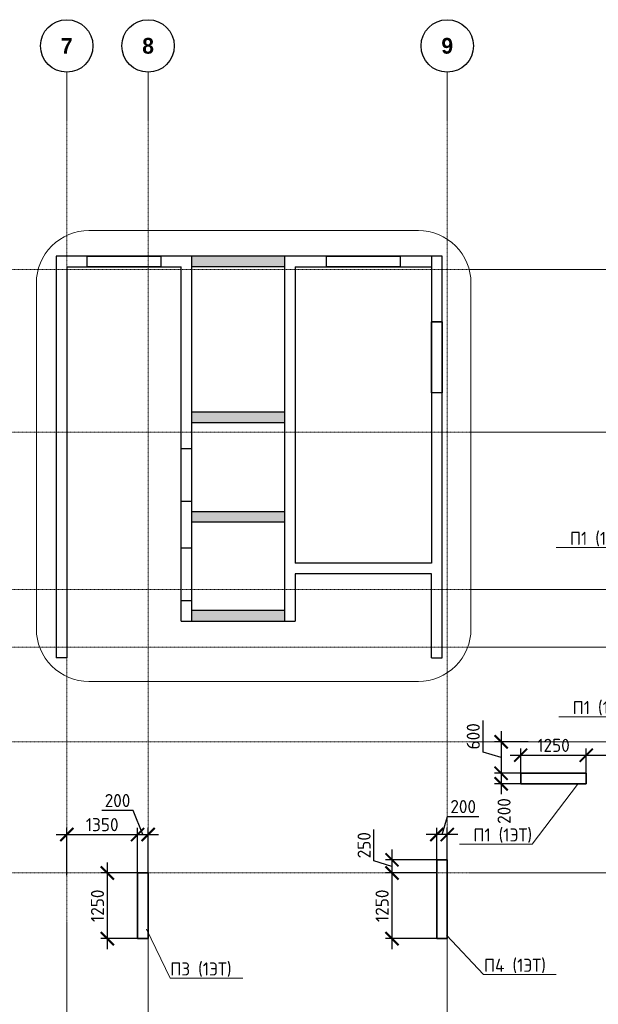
# Model space of a CAD drawing. Header units: millimetres. Extents: x 263826 to 1718326, y -423071 to 70137.
# Tile 215 of 256: x 446560 to 457584, y -41980 to -23219. Entities that reach past the tile are written whole.
import ezdxf
from ezdxf import colors
from ezdxf.entities.mleader import LeaderData, LeaderLine
from ezdxf.math import Vec2, Vec3

# ---------------------------------------------------------------- set-up
doc = ezdxf.new("R2010")
doc.units = ezdxf.units.MM
doc.linetypes.add('______5', pattern=[1100, 800, -100, 100, -100])
doc.linetypes.add('осевая', pattern=[50.8, 31.75, -6.35, 6.35, -6.35])
doc.layers.add('Колонна_ бетон', color=7, linetype='Continuous', lineweight=50, true_color=0xb4b496)
for name, color, linetype, lineweight in [('Оси', 40, '______5', 18), ('подоснова', 151, 'Continuous', 5), ('размер', 1, 'Continuous', 25), ('РАЗМЕРЫ', 1, 'Continuous', 9), ('СТЕНЫ', 3, 'Continuous', 30), ('Узлы', 7, 'Continuous', 0)]:
    doc.layers.add(name, color=color, linetype=linetype, lineweight=lineweight)
doc.styles.add('Century Gothic', font='GOTHIC.TTF')
doc.styles.add('GOST-2.304_Type-B', font='GOST_Common.ttf')
doc.dimstyles.new('СПДС', dxfattribs={"dimscale": 100, "dimtxt": 2.5, "dimasz": 2.5, "dimexe": 1.25, "dimexo": 0, "dimtad": 1, "dimdec": 0, "dimtxsty": 'GOST-2.304_Type-B', "dimblk": 'ARCHTICK', "dimcen": 2.5, "dimdle": 2, "dimadec": 0, "dimazin": 2, "dimtfac": 0.75, "dimtdec": 0, "dimtmove": 1, "dimatfit": 3, "dimfxl": 1, "dimtolj": 1, "dimarcsym": 1})
pattern_1 = [(0, (-16542.496, -1228.9364), (0, 6.985), [5.08, -1.905]), (90, (-16542.496, -1228.9364), (-6.985, 4e-16), [5.08, -1.905])]

# ---------------------------------------------------------------- blocks, each defined once
blk = doc.blocks.new('NSY101')
at = {"color": 0, "linetype": 'ByBlock', "lineweight": -2}
blk.add_circle((0, 0), 50, dxfattribs=at)
blk = doc.blocks.new('СЛОЖНЫЙ_ОБЪЕКТ_3')
at = {"layer": 'Оси', "color": 16, "linetype": 'Continuous', "lineweight": 25, "transparency": 33554687, "xscale": 9.999999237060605, "yscale": 9.999999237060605, "zscale": 9.999999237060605}
blk.add_blockref('NSY101', (24563, -989), dxfattribs=at)
at = {"layer": 'Оси', "color": 16, "linetype": 'Continuous', "lineweight": 25, "transparency": 33554687, "insert": (24563, -989), "char_height": 300, "width": 385, "attachment_point": 5, "style": 'Century Gothic'}
blk.add_mtext('\\A1;{\\fCentury Gothic|i0|b1;\\H300.000000;\\W1.000000;\\C16;7}\\P', dxfattribs=at)
blk = doc.blocks.new('СЛОЖНЫЙ_ОБЪЕКТ_4')
at = {"layer": 'Оси', "color": 16, "linetype": 'Continuous', "lineweight": 25, "transparency": 33554687, "xscale": 9.999999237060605, "yscale": 9.999999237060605, "zscale": 9.999999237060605}
blk.add_blockref('NSY101', (26113, -989), dxfattribs=at)
at = {"layer": 'Оси', "color": 16, "linetype": 'Continuous', "lineweight": 25, "transparency": 33554687, "insert": (26113, -989), "char_height": 300, "width": 385, "attachment_point": 5, "style": 'Century Gothic'}
blk.add_mtext('\\A1;{\\fCentury Gothic|i0|b1;\\H300.000000;\\W1.000000;\\C16;8}\\P', dxfattribs=at)
blk = doc.blocks.new('СЛОЖНЫЙ_ОБЪЕКТ_16')
at = {"layer": 'Оси', "color": 16, "linetype": 'Continuous', "lineweight": 25, "transparency": 33554687, "xscale": 9.999999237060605, "yscale": 9.999999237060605, "zscale": 9.999999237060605}
blk.add_blockref('NSY101', (31813, -989), dxfattribs=at)
at = {"layer": 'Оси', "color": 16, "linetype": 'Continuous', "lineweight": 25, "transparency": 33554687, "insert": (31813, -989), "char_height": 300, "width": 385, "attachment_point": 5, "style": 'Century Gothic'}
blk.add_mtext('\\A1;{\\fCentury Gothic|i0|b1;\\H300.000000;\\W1.000000;\\C16;9}\\P', dxfattribs=at)
blk = doc.blocks.new('оси2')
at = {"layer": 'Оси', "color": 16, "linetype": 'осевая', "lineweight": 0, "ltscale": 0.5, "transparency": 33554687}
for p, q in [((1003495.5, 5465.4), (1003495.5, -20739.3)), ((1005045.5, 5465.4), (1005045.5, -20739.3)), ((1010745.5, 5465.4), (1010745.5, -20739.3)), ((979200, 1707.1), (1032582.1, 1707.1)), ((979200, -1392.9), (1032582.1, -1392.9)), ((979200, -4392.9), (1032582.1, -4392.9)), ((979200, -5492.9), (1032582.1, -5492.9)), ((979200, -7292.9), (1032582.1, -7292.9)), ((979200, -9792.9), (1032582.1, -9792.9))]:
    blk.add_line(p, q, dxfattribs=at)
at = {"layer": 'Оси', "color": 16, "linetype": 'Continuous', "lineweight": 25, "transparency": 33554687}
for name in ['СЛОЖНЫЙ_ОБЪЕКТ_3', 'СЛОЖНЫЙ_ОБЪЕКТ_4', 'СЛОЖНЫЙ_ОБЪЕКТ_16']:
    blk.add_blockref(name, (978932, 6954.9), dxfattribs=at)
blk = doc.blocks.new('_ArchTick')
at = {"color": 0, "linetype": 'ByBlock', "const_width": 0.15}
blk.add_lwpolyline([(-0.5, -0.5), (0.5, 0.5)], dxfattribs=at)
blk = doc.blocks.new('*D77')
at = {"layer": 'DEFPOINTS', "color": 0, "lineweight": 0, "transparency": 16777216}
for p in [(448807, -38745), (447457, -39528), (448807, -39528, -360)]:
    blk.add_point(p, dxfattribs=at)
at = {"layer": 'РАЗМЕРЫ', "color": 0, "lineweight": -2, "transparency": 16777216}
for p, q in [((447457, -39528), (447457, -38620)), ((448807, -39528), (448807, -38620)), ((447257, -38745), (449007, -38745))]:
    blk.add_line(p, q, dxfattribs=at)
at = {"layer": 'РАЗМЕРЫ', "color": 0, "lineweight": -2, "transparency": 16777216, "xscale": 250, "yscale": 250, "zscale": 250, "rotation": 180}
blk.add_blockref('_ArchTick', (447457, -38745), dxfattribs=at)
at = {"layer": 'РАЗМЕРЫ', "color": 0, "lineweight": -2, "transparency": 16777216, "xscale": 250, "yscale": 250, "zscale": 250}
blk.add_blockref('_ArchTick', (448807, -38745), dxfattribs=at)
at = {"layer": 'РАЗМЕРЫ', "color": 0, "lineweight": 0, "transparency": 16777216, "insert": (448132, -38557), "char_height": 250, "attachment_point": 5, "style": 'GOST-2.304_Type-B'}
blk.add_mtext('\\A1;1350', dxfattribs=at)
blk = doc.blocks.new('*D78')
at = {"layer": 'DEFPOINTS', "color": 0, "lineweight": 0, "transparency": 16777216}
for p in [(448807, -39478), (448229, -40728), (448807, -40728)]:
    blk.add_point(p, dxfattribs=at)
at = {"layer": 'РАЗМЕРЫ', "color": 0, "lineweight": -2, "transparency": 16777216}
for p, q in [((448229, -39278), (448229, -40928)), ((448807, -39478), (448104, -39478)), ((448807, -40728), (448104, -40728))]:
    blk.add_line(p, q, dxfattribs=at)
at = {"layer": 'РАЗМЕРЫ', "color": 0, "lineweight": -2, "transparency": 16777216, "xscale": 250, "yscale": 250, "zscale": 250}
for p, rotation in [((448229, -39478), 90), ((448229, -40728), 270)]:
    blk.add_blockref('_ArchTick', p, dxfattribs=dict(at, rotation=rotation))
at = {"layer": 'РАЗМЕРЫ', "color": 0, "lineweight": 0, "transparency": 16777216, "insert": (448042, -40103), "char_height": 250, "attachment_point": 5, "rotation": 90, "style": 'GOST-2.304_Type-B'}
blk.add_mtext('\\A1;1250', dxfattribs=at)
blk = doc.blocks.new('*D79')
at = {"layer": 'DEFPOINTS', "color": 0, "lineweight": 0, "transparency": 16777216}
for p in [(449007, -38745), (448807, -39317), (449007, -39528)]:
    blk.add_point(p, dxfattribs=at)
at = {"layer": 'РАЗМЕРЫ', "color": 0, "lineweight": -2, "transparency": 16777216}
for p, q in [((448724, -38285), (448124, -38285)), ((448907, -38745), (448724, -38285)), ((448807, -39317), (448807, -38620)), ((449007, -39528), (449007, -38620)), ((448607, -38745), (449207, -38745))]:
    blk.add_line(p, q, dxfattribs=at)
at = {"layer": 'РАЗМЕРЫ', "color": 0, "lineweight": -2, "transparency": 16777216, "xscale": 250, "yscale": 250, "zscale": 250, "rotation": 180}
blk.add_blockref('_ArchTick', (448807, -38745), dxfattribs=at)
at = {"layer": 'РАЗМЕРЫ', "color": 0, "lineweight": -2, "transparency": 16777216, "xscale": 250, "yscale": 250, "zscale": 250}
blk.add_blockref('_ArchTick', (449007, -38745), dxfattribs=at)
at = {"layer": 'РАЗМЕРЫ', "color": 0, "lineweight": 0, "transparency": 16777216, "insert": (448424, -38098), "char_height": 250, "attachment_point": 5, "style": 'GOST-2.304_Type-B'}
blk.add_mtext('\\A1;200', dxfattribs=at)
blk = doc.blocks.new('*D80')
at = {"layer": 'DEFPOINTS', "color": 0, "lineweight": 0, "transparency": 16777216}
for p in [(454507, -38745), (454507, -39528, -360), (454707, -39528, -360)]:
    blk.add_point(p, dxfattribs=at)
at = {"layer": 'РАЗМЕРЫ', "color": 0, "lineweight": -2, "transparency": 16777216}
for p, q in [((454607, -38745), (454710, -38401)), ((454710, -38401), (455310, -38401)), ((454507, -39528), (454507, -38620)), ((454707, -39528), (454707, -38620)), ((454907, -38745), (454307, -38745))]:
    blk.add_line(p, q, dxfattribs=at)
at = {"layer": 'РАЗМЕРЫ', "color": 0, "lineweight": -2, "transparency": 16777216, "xscale": 250, "yscale": 250, "zscale": 250, "rotation": 180}
blk.add_blockref('_ArchTick', (454507, -38745), dxfattribs=at)
at = {"layer": 'РАЗМЕРЫ', "color": 0, "lineweight": -2, "transparency": 16777216, "xscale": 250, "yscale": 250, "zscale": 250}
blk.add_blockref('_ArchTick', (454707, -38745), dxfattribs=at)
at = {"layer": 'РАЗМЕРЫ', "color": 0, "lineweight": 0, "transparency": 16777216, "insert": (455010, -38213), "char_height": 250, "attachment_point": 5, "style": 'GOST-2.304_Type-B'}
blk.add_mtext('\\A1;200', dxfattribs=at)
blk = doc.blocks.new('*D81')
at = {"layer": 'DEFPOINTS', "color": 0, "lineweight": 0, "transparency": 16777216}
for p in [(454507, -39228, -200), (453653, -39478), (454507, -39478)]:
    blk.add_point(p, dxfattribs=at)
at = {"layer": 'РАЗМЕРЫ', "color": 0, "lineweight": -2, "transparency": 16777216}
for p, q in [((453309, -39249), (453309, -38649)), ((453653, -39028), (453653, -39678)), ((453653, -39353), (453309, -39249)), ((454507, -39228), (453528, -39228)), ((454507, -39478), (453528, -39478))]:
    blk.add_line(p, q, dxfattribs=at)
at = {"layer": 'РАЗМЕРЫ', "color": 0, "lineweight": -2, "transparency": 16777216, "xscale": 250, "yscale": 250, "zscale": 250}
for p, rotation in [((453653, -39228), 90), ((453653, -39478), 270)]:
    blk.add_blockref('_ArchTick', p, dxfattribs=dict(at, rotation=rotation))
at = {"layer": 'РАЗМЕРЫ', "color": 0, "lineweight": 0, "transparency": 16777216, "insert": (453122, -38949), "char_height": 250, "attachment_point": 5, "rotation": 90, "style": 'GOST-2.304_Type-B'}
blk.add_mtext('\\A1;250', dxfattribs=at)
blk = doc.blocks.new('*D82')
at = {"layer": 'DEFPOINTS', "color": 0, "lineweight": 0, "transparency": 16777216}
for p in [(454507, -39478), (453653, -40728), (454507, -40728, -200)]:
    blk.add_point(p, dxfattribs=at)
at = {"layer": 'РАЗМЕРЫ', "color": 0, "lineweight": -2, "transparency": 16777216}
for p, q in [((453653, -39278), (453653, -40928)), ((454507, -39478), (453528, -39478)), ((454507, -40728), (453528, -40728))]:
    blk.add_line(p, q, dxfattribs=at)
at = {"layer": 'РАЗМЕРЫ', "color": 0, "lineweight": -2, "transparency": 16777216, "xscale": 250, "yscale": 250, "zscale": 250}
for p, rotation in [((453653, -39478), 90), ((453653, -40728), 270)]:
    blk.add_blockref('_ArchTick', p, dxfattribs=dict(at, rotation=rotation))
at = {"layer": 'РАЗМЕРЫ', "color": 0, "lineweight": 0, "transparency": 16777216, "insert": (453465, -40103), "char_height": 250, "attachment_point": 5, "rotation": 90, "style": 'GOST-2.304_Type-B'}
blk.add_mtext('\\A1;1250', dxfattribs=at)
blk = doc.blocks.new('*D170')
at = {"layer": 'DEFPOINTS', "color": 0, "lineweight": 0, "transparency": 16777216}
for p in [(457356, -37234), (456106, -37728), (457356, -37728)]:
    blk.add_point(p, dxfattribs=at)
at = {"layer": 'РАЗМЕРЫ', "color": 0, "lineweight": -2, "transparency": 16777216}
for p, q in [((456106, -37728), (456106, -37109)), ((457356, -37728), (457356, -37109)), ((455906, -37234), (457556, -37234))]:
    blk.add_line(p, q, dxfattribs=at)
at = {"layer": 'РАЗМЕРЫ', "color": 0, "lineweight": -2, "transparency": 16777216, "xscale": 250, "yscale": 250, "zscale": 250, "rotation": 180}
blk.add_blockref('_ArchTick', (456106, -37234), dxfattribs=at)
at = {"layer": 'РАЗМЕРЫ', "color": 0, "lineweight": -2, "transparency": 16777216, "xscale": 250, "yscale": 250, "zscale": 250}
blk.add_blockref('_ArchTick', (457356, -37234), dxfattribs=at)
at = {"layer": 'РАЗМЕРЫ', "color": 0, "lineweight": 0, "transparency": 16777216, "insert": (456731, -37046), "char_height": 250, "attachment_point": 5, "style": 'GOST-2.304_Type-B'}
blk.add_mtext('\\A1;1250', dxfattribs=at)
blk = doc.blocks.new('*D171')
at = {"layer": 'DEFPOINTS', "color": 0, "lineweight": 0, "transparency": 16777216}
for p in [(459107, -37234), (457356, -37557), (459107, -37557)]:
    blk.add_point(p, dxfattribs=at)
at = {"layer": 'РАЗМЕРЫ', "color": 0, "lineweight": -2, "transparency": 16777216}
for p, q in [((457356, -37557), (457356, -37109)), ((459107, -37557), (459107, -37109)), ((457156, -37234), (459307, -37234))]:
    blk.add_line(p, q, dxfattribs=at)
at = {"layer": 'РАЗМЕРЫ', "color": 0, "lineweight": -2, "transparency": 16777216, "xscale": 250, "yscale": 250, "zscale": 250, "rotation": 180}
blk.add_blockref('_ArchTick', (457356, -37234), dxfattribs=at)
at = {"layer": 'РАЗМЕРЫ', "color": 0, "lineweight": -2, "transparency": 16777216, "xscale": 250, "yscale": 250, "zscale": 250}
blk.add_blockref('_ArchTick', (459107, -37234), dxfattribs=at)
at = {"layer": 'РАЗМЕРЫ', "color": 0, "lineweight": 0, "transparency": 16777216, "insert": (458232, -37046), "char_height": 250, "attachment_point": 5, "style": 'GOST-2.304_Type-B'}
blk.add_mtext('\\A1;1750', dxfattribs=at)
blk = doc.blocks.new('*D172')
at = {"layer": 'DEFPOINTS', "color": 0, "lineweight": 0, "transparency": 16777216}
for p in [(456247, -36978, -560), (455733, -37578), (456289, -37578, -200)]:
    blk.add_point(p, dxfattribs=at)
at = {"layer": 'РАЗМЕРЫ', "color": 0, "lineweight": -2, "transparency": 16777216}
for p, q in [((455390, -37174), (455390, -36574)), ((455733, -36778), (455733, -37778)), ((456247, -36978), (455608, -36978)), ((455733, -37278), (455390, -37174)), ((456289, -37578), (455608, -37578))]:
    blk.add_line(p, q, dxfattribs=at)
at = {"layer": 'РАЗМЕРЫ', "color": 0, "lineweight": -2, "transparency": 16777216, "xscale": 250, "yscale": 250, "zscale": 250}
for p, rotation in [((455733, -36978), 90), ((455733, -37578), 270)]:
    blk.add_blockref('_ArchTick', p, dxfattribs=dict(at, rotation=rotation))
at = {"layer": 'РАЗМЕРЫ', "color": 0, "lineweight": 0, "transparency": 16777216, "insert": (455202, -36874), "char_height": 250, "attachment_point": 5, "rotation": 90, "style": 'GOST-2.304_Type-B'}
blk.add_mtext('\\A1;600', dxfattribs=at)
blk = doc.blocks.new('*D173')
at = {"layer": 'DEFPOINTS', "color": 0, "lineweight": 0, "transparency": 16777216}
for p in [(456289, -37578, -200), (455733, -37778), (456224, -37778, -200)]:
    blk.add_point(p, dxfattribs=at)
at = {"layer": 'РАЗМЕРЫ', "color": 0, "lineweight": -2, "transparency": 16777216}
for p, q in [((455733, -37378), (455733, -37978)), ((456289, -37578), (455608, -37578)), ((456224, -37778), (455608, -37778))]:
    blk.add_line(p, q, dxfattribs=at)
at = {"layer": 'РАЗМЕРЫ', "color": 0, "lineweight": -2, "transparency": 16777216, "xscale": 250, "yscale": 250, "zscale": 250}
for p, rotation in [((455733, -37578), 90), ((455733, -37778), 270)]:
    blk.add_blockref('_ArchTick', p, dxfattribs=dict(at, rotation=rotation))
at = {"layer": 'РАЗМЕРЫ', "color": 0, "lineweight": 0, "transparency": 16777216, "insert": (455789, -38297), "char_height": 250, "attachment_point": 5, "rotation": 90, "style": 'GOST-2.304_Type-B'}
blk.add_mtext('\\A1;200', dxfattribs=at)
blk = doc.blocks.new('_None')

msp = doc.modelspace()

# ---------------------------------------------------------------- hatches: boundary and pattern name
at = {"layer": 'размер', "transparency": 33554648}
h = msp.add_hatch(dxfattribs=at)
h.set_pattern_fill('ANGLE', color=1)
h.set_pattern_definition([(0, (-16542.496, -1229.0904), (0, 6.985), [5.08, -1.905]), (90, (-16542.496, -1229.0904), (-6.985, 4e-16), [5.08, -1.905])])
h.paths.add_polyline_path([(451606.6295, -27726.52216), (451030.52222, -27726.52216, 0.0636254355), (450988.5635, -27926.52216), (451606.6295, -27926.52216)])
h.paths.add_polyline_path([(451030.52222, -27726.52216), (450535.12955, -27726.52216, -0.0586787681), (450557.18486, -27913.80771, -0.0039428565), (450557.0846, -27926.52216), (450988.5635, -27926.52216, -0.0636254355)])
h.paths.add_polyline_path([(450535.12955, -27726.52216), (449836.77964, -27726.52216), (449836.77964, -27926.52216), (450557.0846, -27926.52216, 0.0039428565), (450557.18486, -27913.80771, 0.0586787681)])
h = msp.add_hatch(dxfattribs=at)
h.set_pattern_fill('ANGLE', color=1)
h.set_pattern_definition(pattern_1)
h.paths.add_polyline_path([(451254.78509, -30696.36816), (450162.06162, -30696.36816, -0.0730536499), (450180.62636, -30822.75246, -0.0420998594), (450174.41694, -30896.36816), (451251.04188, -30896.36816, -0.0527688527), (451241.30615, -30804.37623, -0.062156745)])
h.paths.add_polyline_path([(451606.6295, -30696.36816), (451254.78509, -30696.36816, 0.062156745), (451241.30615, -30804.37623, 0.0527688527), (451251.04188, -30896.36816), (451606.6295, -30896.36816)])
h.paths.add_polyline_path([(450162.06162, -30696.36816), (449836.77964, -30696.36816), (449836.77964, -30896.36816), (450174.41694, -30896.36816, 0.0420998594), (450180.62636, -30822.75246, 0.0730536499)])
h = msp.add_hatch(dxfattribs=at)
h.set_pattern_fill('ANGLE', color=1)
h.set_pattern_definition([(0, (-16542.496, -1229.958), (0, 6.985), [5.08, -1.905]), (90, (-16542.496, -1229.958), (-6.985, 4e-16), [5.08, -1.905])])
h.paths.add_polyline_path([(451606.6295, -32587.38954), (451254.0312, -32587.38954, 0.0317132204), (451250.50233, -32642.97083, 0.0839048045), (451274.909, -32787.38954), (451606.6295, -32787.38954)])
h.paths.add_polyline_path([(451250.50233, -32642.97083, -0.0317132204), (451254.0312, -32587.38954), (450224.38659, -32587.38954, -0.0719225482), (450242.38677, -32711.87813, -0.043196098), (450235.85098, -32787.38954), (451274.909, -32787.38954, -0.0839048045)])
h.paths.add_polyline_path([(450224.38659, -32587.38954), (449836.77964, -32587.38954), (449836.77964, -32787.38954), (450235.85098, -32787.38954, 0.043196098), (450242.38677, -32711.87813, 0.0719225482)])
h = msp.add_hatch(dxfattribs=at)
h.set_pattern_fill('ANGLE', color=1)
h.set_pattern_definition(pattern_1)
h.paths.add_polyline_path([(450159.46081, -34538.28482, 0.0353538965), (450155.07734, -34476.36816), (449836.77964, -34476.36816), (449836.77964, -34676.36816), (450137.20453, -34676.36816, 0.0800733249)])
h.paths.add_polyline_path([(451250.50233, -34538.32802, -0.0353787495), (451254.89195, -34476.36816), (450155.07734, -34476.36816, -0.0353538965), (450159.46081, -34538.28482, -0.0800733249), (450137.20453, -34676.36816), (451272.74432, -34676.36816, -0.0800472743)])
h.paths.add_polyline_path([(451606.6295, -34476.36816), (451254.89195, -34476.36816, 0.0353787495), (451250.50233, -34538.32802, 0.0800472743), (451272.74432, -34676.36816), (451606.6295, -34676.36816)])

# ---------------------------------------------------------------- linework, layer by layer
at = {"layer": 'Колонна_ бетон', "color": 180, "linetype": 'Continuous', "lineweight": 35, "transparency": 33554687}
for p, q in [((456106.2709, -37577.56843, -7257.37226), (456106.2709, -37777.56843, -7257.37226)), ((456106.2709, -37577.56843, -7257.37226), (457356.27087, -37577.56843, -7257.37226)), ((457356.27087, -37577.56843, -7257.37226), (457356.27087, -37777.56843, -7257.37226)), ((456106.2709, -37777.56843, -7257.37226), (457356.27087, -37777.56843, -7257.37226)), ((454706.6295, -39227.5685, -7257.37226), (454506.6295, -39227.5685, -7257.37226)), ((454506.6295, -40727.56847, -7257.37226), (454506.6295, -39227.5685, -7257.37226)), ((454706.6295, -39227.5685, -7257.37226), (454706.6295, -40727.56847, -7257.37226)), ((449006.6295, -39477.5685, -7257.37226), (448806.6295, -39477.5685, -7257.37226)), ((448806.6295, -39477.5685, -7257.37226), (448806.6295, -40727.56847, -7257.37226)), ((449006.6295, -39477.5685, -7257.37226), (449006.6295, -40727.56847, -7257.37226)), ((448806.6295, -40727.56847, -7257.37226), (449006.6295, -40727.56847, -7257.37226)), ((454706.6295, -40727.56847, -7257.37226), (454506.6295, -40727.56847, -7257.37226))]:
    msp.add_line(p, q, dxfattribs=at)
at = {"layer": 'РАЗМЕРЫ', "color": 1, "elevation": -7057.37226}
msp.add_lwpolyline([(447877.85889, -27237.47284), (454157.92571, -27237.47284, -0.4142135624), (455157.92571, -28237.47284), (455157.92571, -34827.88561, -0.4142135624), (454157.92571, -35827.88561), (447877.85889, -35827.88561, -0.4142135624), (446877.85889, -34827.88561), (446877.85889, -28237.47284, -0.4142135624)], format="xyb", close=True, dxfattribs=at)
at = {"layer": 'СТЕНЫ', "linetype": 'Continuous', "transparency": 33554687}
for p, q in [((449836.6295, -27727.56843, -7257.37226), (449836.6295, -34677.56843, -7257.37226)), ((451606.6295, -27727.56843, -7257.37226), (451606.6295, -34677.56843, -7257.37226)), ((454406.6295, -27727.56843, -7257.37226), (454406.6295, -33577.56843, -7257.37226)), ((447456.6295, -27927.56843, -7257.37226), (447456.6295, -35377.56843, -7257.37226)), ((447456.6295, -27927.56843, -7257.37226), (449636.6295, -27927.56843, -7257.37226)), ((449636.6295, -34677.56843, -7257.37226), (449636.6295, -27927.56843, -7257.37226)), ((451606.6295, -27927.56843, -7257.37226), (449836.6295, -27927.56843, -7257.37226)), ((451806.6295, -27927.56843, -7257.37226), (454406.6295, -27927.56843, -7257.37226)), ((451806.6295, -27927.56843, -7257.37226), (451806.6295, -33577.56843, -7257.37226)), ((447256.6295, -27977.56843, -7257.37226), (447256.6295, -35377.56843, -7257.37226)), ((454606.6295, -35377.56843, -7257.37226), (454606.6295, -27977.56843, -7257.37226)), ((454606.6295, -28977.56874, -7257.37226), (454406.6295, -28977.56874, -7257.37226)), ((451606.6295, -30697.56843, -7257.37226), (449836.6295, -30697.56843, -7257.37226)), ((451606.6295, -30897.56843, -7257.37226), (449836.6295, -30897.56843, -7257.37226)), ((449836.6295, -32587.56843, -7257.37226), (451606.6295, -32587.56843, -7257.37226)), ((449836.6295, -32787.56843, -7257.37226), (451606.6295, -32787.56843, -7257.37226)), ((454406.6295, -33577.56843, -7257.37226), (451806.6295, -33577.56843, -7257.37226)), ((454406.6295, -33777.56843, -7257.37226), (451806.6295, -33777.56843, -7257.37226)), ((451806.6295, -33777.56843, -7257.37226), (451806.6295, -34677.56843, -7257.37226)), ((454406.6295, -35377.56843, -7257.37226), (454406.6295, -33777.56843, -7257.37226)), ((451606.6295, -34477.56843, -7257.37226), (449836.6295, -34477.56843, -7257.37226)), ((449636.6295, -34677.56843, -7257.37226), (451806.6295, -34677.56843, -7257.37226))]:
    msp.add_line(p, q, dxfattribs=at)
for points, elevation in [([(454606.6295, -27977.56843), (454606.76999, -27727.56877), (447256.76999, -27727.56877), (447256.76999, -27977.56843)], -7257.37226), ([(449636.6295, -31392.56806), (449836.6295, -31392.56806)], -7057.37226), ([(449636.6295, -32392.56806), (449836.6295, -32392.56806)], -7057.37226), ([(449636.6295, -33283.01062), (449836.6295, -33283.01062)], -7057.37226), ([(449636.6295, -34283.01062), (449836.6295, -34283.01062)], -7257.37226), ([(447456.6295, -35377.56843), (447256.6295, -35377.56843)], -7257.37226), ([(454406.6295, -35377.56843), (454606.6295, -35377.56843)], -7257.37226)]:
    msp.add_lwpolyline(points, dxfattribs=dict(at, elevation=elevation))
for points, elevation in [([(447846.77, -27724.56877), (449246.5095, -27724.56877), (449246.5095, -27927.56877), (447846.77, -27927.56877)], -7617.37226), ([(452407.03049, -27724.56877), (453806.76999, -27724.56877), (453806.76999, -27927.56877), (452407.03049, -27927.56877)], -7617.37226), ([(454406.6295, -28977.56874), (454606.76999, -28977.56874), (454606.76999, -30327.56874), (454406.6295, -30327.56874)], -7257.37226)]:
    msp.add_lwpolyline(points, close=True, dxfattribs=dict(at, elevation=elevation))

# ---------------------------------------------------------------- block references
at = {"layer": 'РАЗМЕРЫ'}
msp.add_blockref('оси2', (-556038.78144, -29684.68687, -7617.37226), dxfattribs=at)

# ---------------------------------------------------------------- dimensions: what is measured, and where the dimension line sits
at = {"layer": 'РАЗМЕРЫ', "color": 146, "lineweight": 0, "true_color": 0x006272}
for base, p1, p2, picture, middle in [((455733.34995, -37577.56843, -7057.37226), (456246.84995, -36977.56843, -7617.37226), (456288.79497, -37577.56843, -7257.37226), '*D172', (455202.09995, -37111.94343, -7057.37226)), ((453652.84995, -39477.56843, -7057.37226), (454506.77964, -39227.5685, -7257.37226), (454506.77964, -39477.56843, -7057.37226), '*D81', (453121.59995, -39186.94347, -7057.37226)), ((448229.34995, -40727.56881, -7617.37226), (448806.77964, -39477.56843, -7617.37226), (448806.77964, -40727.56881, -7617.37226), '*D78', (448041.84995, -40102.56862, -7617.37226)), ((453652.84995, -40727.56847, -7057.37226), (454506.77964, -39477.56843, -7057.37226), (454506.77964, -40727.56847, -7257.37226), '*D82', (453465.34995, -40102.56845, -7057.37226))]:
    dim = msp.add_linear_dim(base=base, p1=p1, p2=p2, angle=90, dimstyle='СПДС', override={"dimtofl": 0}, dxfattribs=at)
    dim.commit()
    dim.dimension.update_dxf_attribs({"geometry": picture, "text_midpoint": middle})
for base, p1, p2, picture, middle in [((457356.41953, -37233.74714, -7057.37226), (456106.41953, -37727.56336, -7057.37226), (457356.41953, -37727.56336, -7057.37226), '*D170', (456731.41953, -37046.24714, -7057.37226)), ((459106.63187, -37233.74714, -7057.37226), (457356.41953, -37556.74714, -7057.37226), (459106.63187, -37556.74714, -7057.37226), '*D171', (458231.5257, -37046.24714, -7057.37226)), ((454506.77964, -38744.74714, -7057.37226), (454706.77964, -39527.56909, -7417.37226), (454506.77964, -39527.56909, -7417.37226), '*D80', (454772.40464, -38213.49714, -7057.37226)), ((448806.77964, -38744.74714, -7057.37226), (447456.63187, -39527.56909, -7057.37226), (448806.77964, -39527.56909, -7417.37226), '*D77', (448131.70575, -38557.24714, -7057.37226))]:
    dim = msp.add_linear_dim(base=base, p1=p1, p2=p2, dimstyle='СПДС', override={"dimtofl": 0}, dxfattribs=at)
    dim.commit()
    dim.dimension.update_dxf_attribs({"geometry": picture, "text_midpoint": middle})
dim = msp.add_linear_dim(base=(455733.34995, -37777.56843, -7057.37226), p1=(456288.79497, -37577.56843, -7257.37226), p2=(456223.7895, -37777.56843, -7257.37226), angle=90, dimstyle='СПДС', override={"dimtofl": 0}, dxfattribs=at)
dim.commit()
dim.dimension.update_dxf_attribs({"geometry": '*D173', "text_midpoint": (455976.34995, -38296.74714, -7057.37226), "dimtype": 160})
dim = msp.add_linear_dim(base=(449006.77964, -38744.74714, -7057.37226), p1=(448806.77964, -39316.74714, -7057.37226), p2=(449006.77964, -39527.56947, -7057.37226), dimstyle='СПДС', override={"dimtofl": 0}, dxfattribs=at)
dim.commit()
dim.dimension.update_dxf_attribs({"geometry": '*D79', "text_midpoint": (448661.84995, -38285.24714, -7057.37226), "dimtype": 160})

# ---------------------------------------------------------------- leaders
at = {"layer": 'подоснова', "color": 4, "ltscale": 0.3}
ml = msp.add_multileader_mtext('Standard', dxfattribs=at)
ml.set_content('П1 (1ЭТ)', color=4, style='GOST-2.304_Type-B')
ml.set_leader_properties(color=256, linetype='ByLayer', lineweight=15)
ml.set_arrow_properties(name='NONE')
ml.build(insert=Vec2(0, 0))
ml.multileader.update_dxf_attribs({"text_left_attachment_type": 6, "text_right_attachment_type": 6, "dogleg_length": 0.1, "arrow_head_size": 18})
ctx = ml.context
ctx.base_point, ctx.char_height, ctx.arrow_head_size, ctx.landing_gap_size, ctx.plane_origin = Vec3(457041.10627, -33277.11876), 250, 18, 20, Vec3(449186.14105, -32009.21268)
ctx.left_attachment, ctx.right_attachment, ctx.text_align_type = 6, 6, 1
notes = []
notes.append((ctx, [(1, (1, 1, 0), (458166.81234, -33277.11876), (-1, 0), 0.1, [(0, [(459029.0764, -32141.40054)], 0, [])])]))
ctx.mtext.insert, ctx.mtext.alignment, ctx.mtext.flow_direction = Vec3(457603.90931, -32977.11876), 2, 5
ml = msp.add_multileader_mtext('Standard', dxfattribs=at)
ml.set_content('П1 (1ЭТ)', color=4, style='GOST-2.304_Type-B')
ml.set_leader_properties(color=256, linetype='ByLayer', lineweight=15)
ml.set_arrow_properties(name='NONE')
ml.build(insert=Vec2(0, 0))
ml.multileader.update_dxf_attribs({"text_left_attachment_type": 6, "text_right_attachment_type": 6, "dogleg_length": 0.1, "arrow_head_size": 18})
ctx = ml.context
ctx.base_point, ctx.char_height, ctx.arrow_head_size, ctx.landing_gap_size, ctx.plane_origin = Vec3(457092.86063, -36501.21058), 250, 18, 20, Vec3(449237.89541, -35233.3045)
ctx.left_attachment, ctx.right_attachment, ctx.text_align_type = 6, 6, 1
notes.append((ctx, [(1, (1, 1, 0), (458218.56669, -36501.21058), (-1, 0), 0.1, [(0, [(459080.83075, -35365.49235)], 0, [])])]))
ctx.mtext.insert, ctx.mtext.alignment, ctx.mtext.flow_direction = Vec3(457655.66366, -36201.21058), 2, 5
ml = msp.add_multileader_mtext('Standard', dxfattribs=at)
ml.set_content('П1 (1ЭТ)', color=4, style='GOST-2.304_Type-B')
ml.set_leader_properties(color=256, linetype='ByLayer', lineweight=15)
ml.set_arrow_properties(name='NONE')
ml.build(insert=Vec2(0, 0))
ml.multileader.update_dxf_attribs({"text_left_attachment_type": 6, "text_right_attachment_type": 6, "dogleg_length": 0.1, "arrow_head_size": 18})
ctx = ml.context
ctx.base_point, ctx.char_height, ctx.arrow_head_size, ctx.landing_gap_size, ctx.plane_origin = Vec3(455200.15483, -38927.81165), 250, 18, 20, Vec3(447345.18961, -37659.90557)
ctx.left_attachment, ctx.right_attachment, ctx.text_align_type = 6, 6, 1
notes.append((ctx, [(1, (1, 1, 0), (456325.86089, -38927.81165), (-1, 0), 0.1, [(0, [(457188.12496, -37792.09342)], 0, [])])]))
ctx.mtext.insert, ctx.mtext.alignment, ctx.mtext.flow_direction = Vec3(455762.95786, -38627.81165), 2, 5
at = {"layer": 'подоснова', "color": 5, "ltscale": 0.3}
ml = msp.add_multileader_mtext('Standard', dxfattribs=at)
ml.set_content('П4 (1ЭТ)', color=5, style='GOST-2.304_Type-B')
ml.set_leader_properties(color=256, linetype='ByLayer', lineweight=15)
ml.set_arrow_properties(name='NONE')
ml.build(insert=Vec2(0, 0))
ml.multileader.update_dxf_attribs({"text_left_attachment_type": 6, "text_right_attachment_type": 6, "dogleg_length": 0.1, "arrow_head_size": 18})
ctx = ml.context
ctx.base_point, ctx.char_height, ctx.arrow_head_size, ctx.landing_gap_size, ctx.plane_origin = Vec3(455395.44186, -41411.59071, -7617.37226), 250, 18, 20, Vec3(447790.01971, -38984.01281, -7617.37226)
ctx.left_attachment, ctx.right_attachment, ctx.text_align_type = 6, 6, 1
notes.append((ctx, [(0, (1, 1, 0), (455395.34186, -41411.59071, -7617.37226), (1, 0), 0.1, [(0, [(454694.71027, -40664.26797, -7617.37226)], 0, [])])]))
ctx.mtext.insert, ctx.mtext.alignment, ctx.mtext.flow_direction = Vec3(455995.74489, -41111.59071, -7617.37226), 2, 5
at = {"layer": 'Узлы', "color": 80, "linetype": 'Continuous', "lineweight": 0}
ml = msp.add_multileader_mtext('Standard', dxfattribs=at)
ml.set_content('П3 (1ЭТ)', color=80, style='GOST-2.304_Type-B')
ml.set_leader_properties(color=256, linetype='ByLayer', lineweight=15)
ml.set_arrow_properties(name='NONE')
ml.build(insert=Vec2(0, 0))
ml.multileader.update_dxf_attribs({"text_left_attachment_type": 6, "text_right_attachment_type": 6, "dogleg_length": 0.1, "arrow_head_size": 18})
ctx = ml.context
ctx.base_point, ctx.char_height, ctx.arrow_head_size, ctx.landing_gap_size, ctx.plane_origin = Vec3(449424.73906, -41481.58727, -7617.37226), 250, 18, 20, Vec3(439945.06618, -35122.8592, -7617.37226)
ctx.left_attachment, ctx.right_attachment, ctx.text_align_type = 6, 6, 1
notes.append((ctx, [(0, (1, 1, 0), (449424.63906, -41481.58727, -7617.37226), (1, 0), 0.1, [(0, [(448974.91759, -40547.78118, -7617.37226)], 0, [])])]))
ctx.mtext.insert, ctx.mtext.alignment, ctx.mtext.flow_direction = Vec3(450012.54209, -41181.58727, -7617.37226), 2, 5
for ctx, leaders in notes:
    for number, flags, end, landing, length, lines in leaders:
        leader = LeaderData()
        leader.index, (leader.has_last_leader_line, leader.has_dogleg_vector, leader.attachment_direction) = number, flags
        leader.last_leader_point, leader.dogleg_vector, leader.dogleg_length = Vec3(end), Vec3(landing), length
        for number, points, colour, breaks in lines:
            line = LeaderLine()
            line.index, line.vertices, line.color, line.breaks = number, Vec3.list(points), colors.encode_raw_color(colour), breaks
            leader.lines.append(line)
        ctx.leaders.append(leader)

doc.saveas('drawing.dxf')
